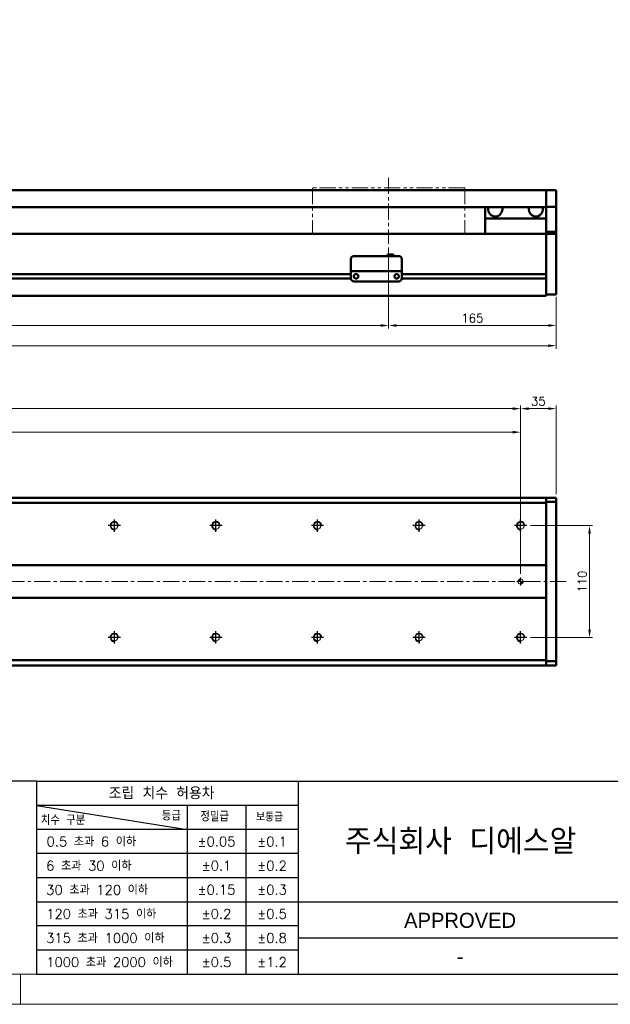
# Model space of a CAD drawing. Header units: millimetres. Extents: x 46547 to 49038, y 6223 to 10291.
# Tile 3 of 5: x 47792 to 48373, y 8529 to 9498. Entities that reach past the tile are written whole.
import ezdxf
from ezdxf.enums import TextEntityAlignment as Align

# ---------------------------------------------------------------- set-up
doc = ezdxf.new("R2010")
doc.units = ezdxf.units.MM
doc.header["$LTSCALE"] = 0.5
doc.linetypes.add('CENTER', pattern=[50.8, 31.75, -6.35, 6.35, -6.35])
doc.linetypes.add('PHANTOM', pattern=[63.5, 31.75, -6.35, 6.35, -6.35, 6.35, -6.35])
doc.layers.get('0').update_dxf_attribs({"lineweight": 20})
doc.layers.add('1', color=1, linetype='CENTER', lineweight=13)
doc.layers.add('외형선(ISO)', color=7, linetype='Continuous', lineweight=50)
for name, color, linetype in [('3', 3, 'Continuous'), ('C', 1, 'CENTER'), ('DIM', 4, 'Continuous')]:
    doc.layers.add(name, color=color, linetype=linetype)
doc.styles.add('ACISOGDT', font='amgdt.shx')
doc.styles.add('DSR TEXT', font='romans.shx', dxfattribs={"bigfont": 'whgtxt.shx'})
doc.styles.get("Standard").update_dxf_attribs({"font": 'romans.shx', "bigfont": 'whgtxt.shx'})
doc.dimstyles.new('DSR', dxfattribs={"dimscale": 2, "dimtxt": 3, "dimasz": 3, "dimexe": 0.5, "dimexo": 0.5, "dimgap": 0.5, "dimtad": 1, "dimdsep": 46, "dimtxsty": 'Standard', "dimcen": 2.5, "dimclrd": 4, "dimclre": 4, "dimclrt": 2, "dimadec": 0, "dimazin": 2, "dimtfac": 1, "dimtmove": 0, "dimatfit": 3, "dimfxl": 0, "dimlwd": -1, "dimlwe": -1, "dimarcsym": 0})

# ---------------------------------------------------------------- blocks, each defined once
blk = doc.blocks.new('A$C13F00394')
at = {"layer": '3'}
for p, q in [((0, 32), (-207.68, 32)), ((0, 32), (202.32, 32)), ((0, 32), (0, 0)), ((43.43, 32), (43.43, 0)), ((0, 28), (25, 24)), ((43.43, 28), (0, 28)), ((25, 28), (25, 0)), ((34.7, 28), (34.7, 0)), ((43.43, 24), (0, 24)), ((43.43, 20), (0, 20)), ((43.43, 16), (0, 16)), ((0, 12), (129.32, 12)), ((43.43, 8), (0, 8)), ((97.32, 6), (43.43, 6)), ((43.43, 4), (0, 4)), ((0, 0), (202.32, 0))]:
    blk.add_line(p, q, dxfattribs=at)
at = {"color": 0, "style": 'DSR TEXT'}
for s, height, p in [('조립 치수 허용차', 2, (11.97, 29.02)), ('치수 구분', 1.5, (0.69, 24.78)), ('등급', 1.5, (20.77, 25.52)), ('정밀급', 1.5, (27.18, 25.37)), ('보통급', 1.3, (36.41, 25.38)), (' 0.5 초과 6 이하', 1.6, (0.56, 21.19)), (' 6 초과 30 이하', 1.6, (0.49, 17.19)), (' 30 초과 120 이하', 1.6, (0.49, 13.19)), (' 120 초과 315 이하', 1.6, (0.49, 9.19)), (' 315 초과 1000 이하', 1.6, (0.49, 5.19)), (' 1000 초과 2000 이하', 1.6, (0.49, 1.19))]:
    blk.add_text(s, height=height, dxfattribs=at).set_placement(p)
at = {"color": 7, "style": 'ACISOGDT'}
blk.add_text('APPROVED', height=2.5, dxfattribs=at).set_placement((70.28, 8.93), align=Align.MIDDLE_CENTER)
at = {"color": 7, "insert": (70.37, 22), "char_height": 4.2, "attachment_point": 5, "style": 'DSR TEXT'}
blk.add_mtext('주식회사 디에스알', dxfattribs=at)
at = {"color": 0, "char_height": 1.6, "attachment_point": 5, "style": 'DSR TEXT'}
for s, insert in [('%%P0.05', (29.85, 22)), ('%%P0.1', (39.07, 22)), ('%%P0.1', (29.85, 18)), ('%%P0.2', (39.07, 18)), ('%%P0.15', (29.85, 14)), ('%%P0.3', (39.07, 14)), ('%%P0.2', (29.85, 10)), ('%%P0.5', (39.07, 10)), ('%%P0.3', (29.85, 6)), ('%%P0.8', (39.07, 6)), ('%%P0.5', (29.85, 2)), ('%%P1.2', (39.07, 2))]:
    blk.add_mtext(s, dxfattribs=dict(at, insert=insert))
blk = doc.blocks.new('A$C1C1952E1')
at = {"color": 1}
blk.add_lwpolyline([(0, 0), (420, 0), (420, 297), (0, 297)], close=True, dxfattribs=at)
at = {"color": 3}
blk.add_lwpolyline([(5, 5), (415, 5), (415, 292), (5, 292)], close=True, dxfattribs=at)
blk = doc.blocks.new('*D104')
at = {"color": 1, "linetype": 'ByBlock'}
for p, q in [((46854.79, 9273.83), (46854.79, 9194.08)), ((48154.79, 9273.83), (48154.79, 9194.08)), ((46862.59, 9197.08), (48146.99, 9197.08))]:
    blk.add_line(p, q, dxfattribs=at)
at = {"color": 1}
for points in [[(46862.59, 9198.38), (46862.59, 9195.78), (46854.79, 9197.08)], [(48146.99, 9198.38), (48146.99, 9195.78), (48154.79, 9197.08)]]:
    blk.add_solid(points, dxfattribs=at)
at = {"layer": 'Defpoints', "color": 0}
for p in [(46854.79, 9277.43), (48154.79, 9277.43), (48154.79, 9197.08)]:
    blk.add_point(p, dxfattribs=at)
at = {"color": 3, "insert": (47504.79, 9204.28), "char_height": 8.4, "attachment_point": 5, "style": 'DSR TEXT'}
blk.add_mtext('STROKE : 1300', dxfattribs=at)
blk = doc.blocks.new('*D105')
at = {"color": 1, "linetype": 'ByBlock'}
for p, q in [((48154.79, 9273.83), (48154.79, 9194.08)), ((48319.79, 9223.83), (48319.79, 9194.08)), ((48162.59, 9197.08), (48311.99, 9197.08))]:
    blk.add_line(p, q, dxfattribs=at)
at = {"color": 1}
for points in [[(48162.59, 9198.38), (48162.59, 9195.78), (48154.79, 9197.08)], [(48311.99, 9198.38), (48311.99, 9195.78), (48319.79, 9197.08)]]:
    blk.add_solid(points, dxfattribs=at)
at = {"layer": 'Defpoints', "color": 0}
for p in [(48154.79, 9277.43), (48319.79, 9227.43), (48319.79, 9197.08)]:
    blk.add_point(p, dxfattribs=at)
at = {"color": 3, "insert": (48237.29, 9204.28), "char_height": 8.4, "attachment_point": 5, "style": 'DSR TEXT'}
blk.add_mtext('165', dxfattribs=at)
blk = doc.blocks.new('*D106')
at = {"color": 1, "linetype": 'ByBlock'}
for p, q in [((48319.79, 9225.39), (48319.79, 9174.21)), ((46649.79, 9223.83), (46649.79, 9174.21)), ((46657.59, 9177.21), (48311.99, 9177.21))]:
    blk.add_line(p, q, dxfattribs=at)
at = {"color": 1}
for points in [[(46657.59, 9178.51), (46657.59, 9175.91), (46649.79, 9177.21)], [(48311.99, 9178.51), (48311.99, 9175.91), (48319.79, 9177.21)]]:
    blk.add_solid(points, dxfattribs=at)
at = {"layer": 'Defpoints', "color": 0}
for p in [(46649.79, 9227.43), (48319.79, 9228.99), (48319.79, 9177.21)]:
    blk.add_point(p, dxfattribs=at)
at = {"color": 3, "insert": (47484.79, 9184.41), "char_height": 8.4, "attachment_point": 5, "style": 'DSR TEXT'}
blk.add_mtext('1670', dxfattribs=at)
blk = doc.blocks.new('A$C33E56CC6')
h = blk.add_hatch()
h.set_pattern_fill('ANSI31', color=256, style=0)
h.set_pattern_definition([(45, (-7065.45672, -6508.5399), (-0.0883883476, 0.0883883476), [])])
h.paths.add_polyline_path([(4, 6.5, 0.414214), (1.5, 4), (4, 4)])
h.paths.add_polyline_path([(6.5, 4), (4, 4), (4, 1.5, 0.414214)])
blk.add_circle((4, 4), 2.5)
at = {"layer": '1'}
for p, q in [((0, 4), (8, 4)), ((4, 0), (4, 8))]:
    blk.add_line(p, q, dxfattribs=at)
blk = doc.blocks.new('tap8')
blk.add_circle((0, 0), 3.4)
at = {"layer": 'C', "color": 1, "linetype": 'CENTER'}
for p, q in [((-6.05, 0), (6.05, 0)), ((0, -6.05), (0, 6.05))]:
    blk.add_line(p, q, dxfattribs=at)
at = {"layer": 'DIM', "color": 3}
blk.add_arc((0, 0), 4, 263.84551, 189.43144, dxfattribs=at)
blk = doc.blocks.new('*D112')
at = {"color": 1, "linetype": 'ByBlock'}
for p, q in [((48294.44, 9000.07), (48355.67, 9000.07)), ((48352.67, 8992.27), (48352.67, 8897.87)), ((48294.44, 8890.07), (48355.67, 8890.07))]:
    blk.add_line(p, q, dxfattribs=at)
at = {"color": 1}
for points in [[(48351.37, 8992.27), (48353.97, 8992.27), (48352.67, 9000.07)], [(48351.37, 8897.87), (48353.97, 8897.87), (48352.67, 8890.07)]]:
    blk.add_solid(points, dxfattribs=at)
at = {"layer": 'Defpoints', "color": 0}
for p in [(48290.84, 9000.07), (48290.84, 8890.07), (48352.67, 8890.07)]:
    blk.add_point(p, dxfattribs=at)
at = {"color": 3, "insert": (48345.47, 8945.07), "char_height": 8.4, "attachment_point": 5, "rotation": 90, "style": 'DSR TEXT'}
blk.add_mtext('110', dxfattribs=at)
blk = doc.blocks.new('*D114')
at = {"color": 1, "linetype": 'ByBlock'}
for p, q in [((46684.79, 9009.72), (46684.79, 9118.23)), ((46692.59, 9115.23), (48276.99, 9115.23)), ((48284.79, 9009.72), (48284.79, 9118.23))]:
    blk.add_line(p, q, dxfattribs=at)
at = {"color": 1}
for points in [[(46692.59, 9116.53), (46692.59, 9113.93), (46684.79, 9115.23)], [(48276.99, 9116.53), (48276.99, 9113.93), (48284.79, 9115.23)]]:
    blk.add_solid(points, dxfattribs=at)
at = {"layer": 'Defpoints', "color": 0}
for p in [(48284.79, 9115.23), (46684.79, 9006.12), (48284.79, 9006.12)]:
    blk.add_point(p, dxfattribs=at)
at = {"color": 3, "insert": (47484.79, 9122.43), "char_height": 8.4, "attachment_point": 5, "style": 'DSR TEXT'}
blk.add_mtext('16X100PITCH=1600', dxfattribs=at)
blk = doc.blocks.new('*D115')
at = {"color": 1, "linetype": 'ByBlock'}
for p, q in [((48284.79, 9009.72), (48284.79, 9118.23)), ((48292.59, 9115.23), (48311.99, 9115.23)), ((48319.79, 9031.17), (48319.79, 9118.23))]:
    blk.add_line(p, q, dxfattribs=at)
at = {"color": 1}
for points in [[(48292.59, 9116.53), (48292.59, 9113.93), (48284.79, 9115.23)], [(48311.99, 9116.53), (48311.99, 9113.93), (48319.79, 9115.23)]]:
    blk.add_solid(points, dxfattribs=at)
at = {"layer": 'Defpoints', "color": 0}
for p in [(48319.79, 9115.23), (48319.79, 9027.57), (48284.79, 9006.12)]:
    blk.add_point(p, dxfattribs=at)
at = {"color": 3, "insert": (48302.29, 9122.43), "char_height": 8.4, "attachment_point": 5, "style": 'DSR TEXT'}
blk.add_mtext('35', dxfattribs=at)
blk = doc.blocks.new('*D116')
at = {"color": 1, "linetype": 'ByBlock'}
for p, q in [((46684.79, 8952.67), (46684.79, 9095.11)), ((46692.59, 9092.11), (48276.99, 9092.11)), ((48284.79, 8952.67), (48284.79, 9095.11))]:
    blk.add_line(p, q, dxfattribs=at)
at = {"color": 1}
for points in [[(46692.59, 9093.41), (46692.59, 9090.81), (46684.79, 9092.11)], [(48276.99, 9093.41), (48276.99, 9090.81), (48284.79, 9092.11)]]:
    blk.add_solid(points, dxfattribs=at)
at = {"layer": 'Defpoints', "color": 0}
for p in [(48284.79, 9092.11), (46684.79, 8949.07), (48284.79, 8949.07)]:
    blk.add_point(p, dxfattribs=at)
at = {"color": 3, "insert": (47484.79, 9099.31), "char_height": 8.4, "attachment_point": 5, "style": 'DSR TEXT'}
blk.add_mtext('1600%%P0.02', dxfattribs=at)

msp = doc.modelspace()

# ---------------------------------------------------------------- linework, layer by layer
at = {"color": 6, "linetype": 'PHANTOM'}
for p, q in [((48229.79303, 9332.42682), (48079.79303, 9332.42682)), ((48079.79303, 9332.42682), (48079.79303, 9287.42682)), ((48229.79303, 9332.42682), (48229.79303, 9287.42682))]:
    msp.add_line(p, q, dxfattribs=at)
at = {"color": 1}
msp.add_line((47792.37032, 8558.65502), (47792.37032, 8528.99552), dxfattribs=at)
at = {"layer": '1'}
for p, q in [((48154.79303, 9342.42682), (48154.79303, 9277.42682)), ((48329.79303, 8945.07166), (46639.79303, 8945.07166))]:
    msp.add_line(p, q, dxfattribs=at)
at = {"layer": '3'}
msp.add_line((47808.28287, 8558.65502), (49008.40982, 8558.65502), dxfattribs=at)
at = {"layer": '외형선(ISO)'}
for p, q in [((48309.79303, 9330.42682), (46929.79303, 9330.42682)), ((48309.79303, 9330.42682), (48309.79303, 9328.42682)), ((48309.79303, 9330.42682), (48319.79303, 9330.42682)), ((48309.79303, 9328.42682), (48309.79303, 9330.42682)), ((48309.79303, 9326.9141), (48309.79303, 9328.42682)), ((48309.79303, 9328.42682), (48309.79303, 9326.9141)), ((48309.79303, 9326.41512), (48309.79303, 9326.9141)), ((48309.79303, 9326.9141), (48309.79303, 9326.41512)), ((48309.79303, 9326.41512), (48309.79303, 9324.87453)), ((48309.79303, 9324.87453), (48309.79303, 9326.41512)), ((48309.79303, 9324.87453), (48309.79303, 9321.88994)), ((48309.79303, 9321.88994), (48309.79303, 9324.87453)), ((48319.79303, 9328.42682), (48319.79303, 9330.42682)), ((48319.79303, 9328.42682), (48319.79303, 9326.9141)), ((48319.79303, 9326.9141), (48319.79303, 9326.41512)), ((48319.79303, 9324.87453), (48319.79303, 9326.41512)), ((48319.79303, 9321.88994), (48319.79303, 9324.87453)), ((48309.79303, 9313.42682), (46929.79303, 9313.42682)), ((48249.79303, 9313.42682), (48249.79303, 9302.42682)), ((48309.79303, 9314.1125), (48309.79303, 9321.88994)), ((48309.79303, 9321.88994), (48309.79303, 9314.1125)), ((48309.79303, 9313.75352), (48309.79303, 9314.1125)), ((48309.79303, 9289.34988), (48309.79303, 9313.75352)), ((48309.79303, 9313.75352), (48319.79303, 9313.75352)), ((48319.79303, 9321.88994), (48319.79303, 9314.1125)), ((48319.79303, 9314.1125), (48319.79303, 9313.75352)), ((48319.79303, 9313.75352), (48319.79303, 9289.34988)), ((48249.79303, 9302.42682), (48309.79303, 9302.42682)), ((48249.79303, 9287.42682), (48249.79303, 9302.42682)), ((46859.79303, 9287.42682), (48309.79303, 9287.42682)), ((48309.79303, 9287.42682), (48309.79303, 9289.34988)), ((48309.79303, 9289.34988), (48319.79303, 9289.34988)), ((48309.79303, 9284.42682), (48309.79303, 9287.42682)), ((48309.79303, 9287.42682), (48309.79303, 9284.42682)), ((48309.79303, 9287.42682), (48319.79303, 9287.42682)), ((48309.79303, 9284.42682), (48309.79303, 9247.87682)), ((48309.79303, 9232.66946), (48309.79303, 9284.42682)), ((48319.79303, 9289.34988), (48319.79303, 9287.42682)), ((48319.79303, 9284.42682), (48319.79303, 9287.42682)), ((48319.79303, 9284.42682), (48319.79303, 9232.66946)), ((48120.79303, 9265.42702), (48164.79303, 9265.42702)), ((48153.79303, 9266.92701), (48153.79303, 9265.42702)), ((48153.79303, 9266.92701), (48159.79303, 9266.92701)), ((48159.79303, 9266.92701), (48159.79303, 9265.42702)), ((48117.79303, 9252.42702), (48117.79303, 9262.42702)), ((48167.79303, 9262.42702), (48167.79303, 9252.42702)), ((46913.79303, 9247.67682), (48117.79303, 9247.67682)), ((48117.79303, 9252.42702), (48117.79303, 9250.42701)), ((48117.79303, 9250.42698), (48117.79303, 9250.42701)), ((48117.79303, 9250.42701), (48167.79303, 9250.42701)), ((48117.79303, 9249.92698), (48117.79303, 9250.42698)), ((48117.79303, 9250.42698), (48120.56353, 9250.42698)), ((48117.79303, 9243.42698), (48117.79303, 9249.92698)), ((48122.76622, 9247.67682), (48122.81984, 9247.67682)), ((48123.02253, 9250.42698), (48125.29303, 9250.42698)), ((48130.29303, 9250.42698), (48155.29303, 9250.42698)), ((48160.29303, 9250.42698), (48162.56353, 9250.42698)), ((48162.76622, 9247.67682), (48162.81984, 9247.67682)), ((48165.02253, 9250.42698), (48167.79303, 9250.42698)), ((48167.79303, 9250.42701), (48167.79303, 9252.42702)), ((48167.79303, 9250.42701), (48167.79303, 9250.42698)), ((48167.79303, 9250.42698), (48167.79303, 9249.92698)), ((48167.79303, 9249.92698), (48167.79303, 9243.42698)), ((48167.79303, 9247.67682), (48309.79303, 9247.67682)), ((46913.78258, 9243.17682), (48117.80348, 9243.17682)), ((48120.79303, 9240.42698), (48164.79303, 9240.42698)), ((48167.78258, 9243.17682), (48309.79303, 9243.17682)), ((48309.79303, 9242.97682), (48309.79303, 9232.66946)), ((46659.79303, 9226.42682), (48309.79303, 9226.42682)), ((48309.79303, 9230.54814), (48309.79303, 9232.66946)), ((48309.79303, 9232.66946), (48309.79303, 9230.54814)), ((48309.79303, 9230.54814), (48309.79303, 9226.42682)), ((48309.79303, 9227.42682), (48309.79303, 9230.54814)), ((48309.79303, 9227.42682), (48319.79303, 9227.42682)), ((48319.79303, 9230.54814), (48319.79303, 9232.66946)), ((48319.79303, 9230.54814), (48319.79303, 9227.42682)), ((46659.79303, 9027.57166), (48309.79303, 9027.57166)), ((46659.79303, 9022.57166), (48309.79303, 9022.57166)), ((48309.79303, 9026.69298), (48309.79303, 9027.57166)), ((48309.79303, 9027.57166), (48309.79303, 9026.69298)), ((48309.79303, 9027.57166), (48319.79303, 9027.57166)), ((48309.79303, 9026.69298), (48309.79303, 9022.57166)), ((48309.79303, 9023.57166), (48309.79303, 9026.69298)), ((48309.79303, 9023.57166), (48319.79303, 9023.57166)), ((48309.79303, 9022.57166), (48309.79303, 8961.07166)), ((48319.79303, 9026.69298), (48319.79303, 9027.57166)), ((48319.79303, 9026.69298), (48319.79303, 9023.57166)), ((48319.79303, 9023.57166), (48319.79303, 8866.57166)), ((48309.79303, 8961.07166), (46659.79303, 8961.07166)), ((48309.79303, 8961.07166), (48309.79303, 8960.21811)), ((48309.79303, 8960.21811), (48309.79303, 8959.86455)), ((48309.79303, 8959.86455), (48309.79303, 8930.27877)), ((48309.79303, 8930.27877), (48309.79303, 8959.86455)), ((46659.79303, 8929.07166), (48309.79303, 8929.07166)), ((48309.79303, 8930.27877), (48309.79303, 8929.92521)), ((48309.79303, 8929.92521), (48309.79303, 8929.07166)), ((48309.79303, 8929.07166), (48309.79303, 8867.57166)), ((48309.79303, 8867.57166), (46659.79303, 8867.57166)), ((48309.79303, 8867.57166), (48309.79303, 8863.45034)), ((46659.79303, 8862.57166), (48309.79303, 8862.57166)), ((48319.79303, 8866.57166), (48309.79303, 8866.57166)), ((48309.79303, 8863.45034), (48309.79303, 8866.57166)), ((48309.79303, 8862.57166), (48309.79303, 8863.45034)), ((48309.79303, 8863.45034), (48309.79303, 8862.57166)), ((48309.79303, 8862.57166), (48319.79303, 8862.57166)), ((48319.79303, 8866.57166), (48319.79303, 8863.45034)), ((48319.79303, 8862.57166), (48319.79303, 8863.45034))]:
    msp.add_line(p, q, dxfattribs=at)
for centre in [(48122.79303, 9245.42698), (48162.79303, 9245.42698)]:
    msp.add_circle(centre, 2.25, dxfattribs=at)
for centre, radius, start, end in [((48259.79303, 9311.42682), 7, 163.3984504, 16.6015496), ((48299.79303, 9311.42682), 7, 163.3984504, 16.6015496), ((48120.79303, 9262.42702), 3, 90, 180), ((48164.79303, 9262.42702), 3, 0, 90), ((48120.79303, 9243.42698), 3, 180, 270), ((48164.79303, 9243.42698), 3, 270, 0)]:
    msp.add_arc(centre, radius, start, end, dxfattribs=at)
for centre, major_axis, start_param, end_param in [((48121.79303, 9250.427), (-1.2295, 0), 3.138143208, 6.279735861), ((48127.79303, 9250.427), (-2.5, 0), 3.148613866, 6.29020652), ((48157.79303, 9250.427), (-2.5, 0), 3.150508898, 6.292101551), ((48163.79303, 9250.427), (-1.2295, 0), 3.143923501, 6.285516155)]:
    msp.add_ellipse(centre, major_axis=major_axis, ratio=0.00001, start_param=start_param, end_param=end_param, dxfattribs=at)

# ---------------------------------------------------------------- block references
at = {"xscale": 5.931900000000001, "yscale": 5.931900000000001, "zscale": 5.931900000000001}
for name, p in [('A$C1C1952E1', (46546.67132, 8528.99552)), ('A$C13F00394', (47808.28288, 8558.65502))]:
    msp.add_blockref(name, p, dxfattribs=at)
at = {"rotation": 90}
for p in [(47884.79303, 9000.07166), (47984.79303, 9000.07166), (48084.79303, 9000.07166), (48184.79303, 9000.07166), (48284.79303, 9000.07166), (47884.79303, 8890.07166), (47984.79303, 8890.07166), (48084.79303, 8890.07166), (48184.79303, 8890.07166), (48284.79303, 8890.07166)]:
    msp.add_blockref('tap8', p, dxfattribs=at)
msp.add_blockref('A$C33E56CC6', (48280.79303, 8941.07166))

# ---------------------------------------------------------------- texts
at = {"color": 2, "style": 'ACISOGDT'}
msp.add_text('-', height=14.82975, dxfattribs=at).set_placement((48225.19427, 8576.00699), align=Align.MIDDLE_CENTER)

# ---------------------------------------------------------------- dimensions: what is measured, and where the dimension line sits
for base, p1, p2, text, picture, middle in [((48154.79303, 9197.0837), (46854.79303, 9277.42682), (48154.79303, 9277.42682), 'STROKE : <>', '*D104', (47504.79303, 9204.2837)), ((48284.79303, 9115.23259), (46684.79303, 9006.11863), (48284.79303, 9006.11863), '16X100PITCH=<>', '*D114', (47484.79303, 9122.43259)), ((48284.79303, 9092.10665), (46684.79303, 8949.07166), (48284.79303, 8949.07166), '<>%%P0.02', '*D116', (47484.79303, 9099.30665))]:
    dim = msp.add_linear_dim(base=base, p1=p1, p2=p2, text=text, dimstyle='DSR', override={"dimscale": 3, "dimtxt": 2.8, "dimasz": 2.600136, "dimexe": 1, "dimexo": 1.2, "dimgap": 1, "dimdec": 4, "dimtxsty": 'DSR TEXT', "dimclrd": 1, "dimclre": 1, "dimclrt": 3, "dimtdec": 4, "dimtix": 1})
    dim.commit()
    dim.dimension.update_dxf_attribs({"geometry": picture, "text_midpoint": middle})
for base, p1, p2, picture, middle in [((48319.79303, 9197.0837), (48154.79303, 9277.42682), (48319.79303, 9227.42682), '*D105', (48237.29303, 9204.2837)), ((48319.79303, 9177.21038), (46649.79303, 9227.42682), (48319.79303, 9228.98748), '*D106', (47484.79303, 9184.41038)), ((48319.79303, 9115.23259), (48284.79303, 9006.11863), (48319.79303, 9027.57166), '*D115', (48302.29303, 9122.43259))]:
    dim = msp.add_linear_dim(base=base, p1=p1, p2=p2, dimstyle='DSR', override={"dimscale": 3, "dimtxt": 2.8, "dimasz": 2.600136, "dimexe": 1, "dimexo": 1.2, "dimgap": 1, "dimdec": 4, "dimtxsty": 'DSR TEXT', "dimclrd": 1, "dimclre": 1, "dimclrt": 3, "dimtdec": 4, "dimtix": 1})
    dim.commit()
    dim.dimension.update_dxf_attribs({"geometry": picture, "text_midpoint": middle})
dim = msp.add_linear_dim(base=(48352.66823, 8890.07166), p1=(48290.84, 9000.07166), p2=(48290.84, 8890.07166), angle=90, dimstyle='DSR', override={"dimscale": 3, "dimtxt": 2.8, "dimasz": 2.600136, "dimexe": 1, "dimexo": 1.2, "dimgap": 1, "dimdec": 4, "dimtxsty": 'DSR TEXT', "dimclrd": 1, "dimclre": 1, "dimclrt": 3, "dimtdec": 4, "dimtix": 1})
dim.commit()
dim.dimension.update_dxf_attribs({"geometry": '*D112', "text_midpoint": (48345.46823, 8945.07166)})

doc.saveas('drawing.dxf')
